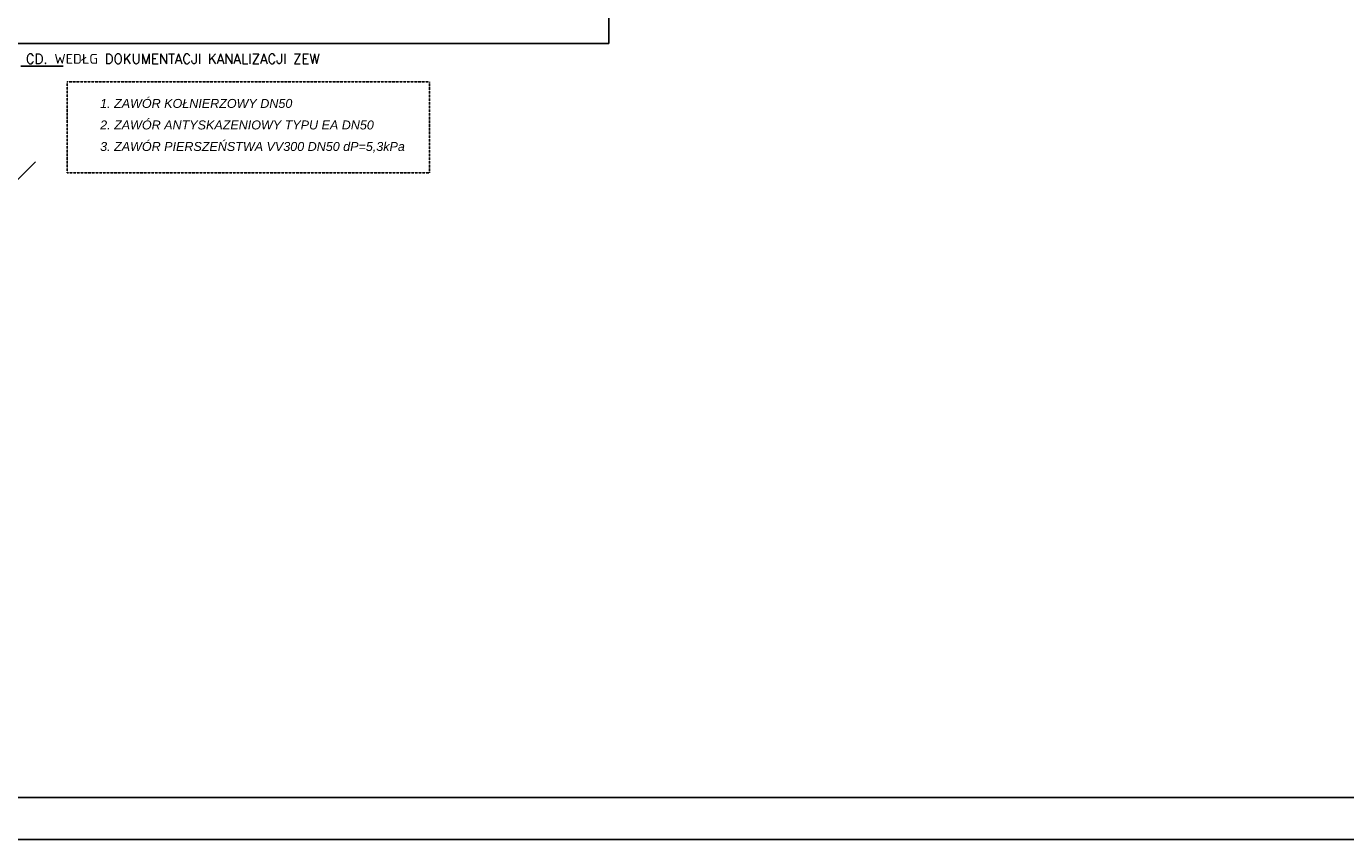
# Model space of a CAD drawing. Header units: millimetres. Extents: x 116 to 15750, y -6945 to 9999.
# Tile 110 of 150: x 4340 to 5957, y 5 to 1003. Entities that reach past the tile are written whole.
import ezdxf

# ---------------------------------------------------------------- set-up
doc = ezdxf.new("R2010")
doc.units = ezdxf.units.MM
doc.linetypes.add('DASHED2', pattern=[0.375, 0.25, -0.125])
for name, color, linetype in [('I-SCIANA', 252, 'Continuous'), ('IS KAN_S_OPIS', 2, 'Continuous'), ('IS opis woda', 7, 'DASHED2'), ('TABELKA', 252, 'Continuous')]:
    doc.layers.add(name, color=color, linetype=linetype)
doc.styles.add('GENERATED_STYLE_6', font='ariali.ttf')
doc.styles.add('TECH', font='simplex.shx')

msp = doc.modelspace()

# ---------------------------------------------------------------- linework, layer by layer
at = {"layer": 'I-SCIANA', "linetype": 'Continuous', "lineweight": 25}
for points in [[(5054, 982), (5054, 1142.8)], [(4339.1, 1021.1), (4314.4, 1021.1), (4314.4, 982), (5054, 982)]]:
    msp.add_lwpolyline(points, dxfattribs=at)
at = {"layer": 'IS KAN_S_OPIS'}
for p, q in [((4384.9, 954), (4333, 954)), ((4321.5, 807.1), (4351.1, 836.7))]:
    msp.add_line(p, q, dxfattribs=at)
at = {"layer": 'IS opis woda'}
msp.add_lwpolyline([(4834.2, 823.2), (4389.9, 823.2), (4389.9, 934.8), (4834.2, 934.8)], close=True, dxfattribs=at)
at = {"layer": 'TABELKA'}
for points in [[(116.1, 2975.3), (116.1, 5.3), (8124.3, 5.3), (8124.3, 2975.3)], [(116.1, 2975.3), (116.1, 5.3), (8124.3, 5.3), (8124.3, 2975.3)], [(263.9, 57.2), (8067.1, 57.2), (8067.1, 2894.7), (263.9, 2894.7)]]:
    msp.add_lwpolyline(points, close=True, dxfattribs=at)

# ---------------------------------------------------------------- texts
at = {"layer": 'IS KAN_S_OPIS', "style": 'TECH'}
msp.add_text('CD. WEDŁG DOKUMENTACJI KANALIZACJI ZEW', height=12, dxfattribs=at).set_placement((4339.2, 957))
at = {"layer": 'IS opis woda', "style": 'GENERATED_STYLE_6'}
for s, p in [('1. ZAWÓR KOŁNIERZOWY DN50', (4430.3, 902.8)), ('2. ZAWÓR ANTYSKAZENIOWY TYPU EA DN50', (4430.3, 876.4)), ('3. ZAWÓR PIERSZEŃSTWA VV300 DN50 dP=5,3kPa', (4430.3, 850))]:
    msp.add_text(s, height=11, dxfattribs=at).set_placement(p)

doc.saveas('drawing.dxf')
